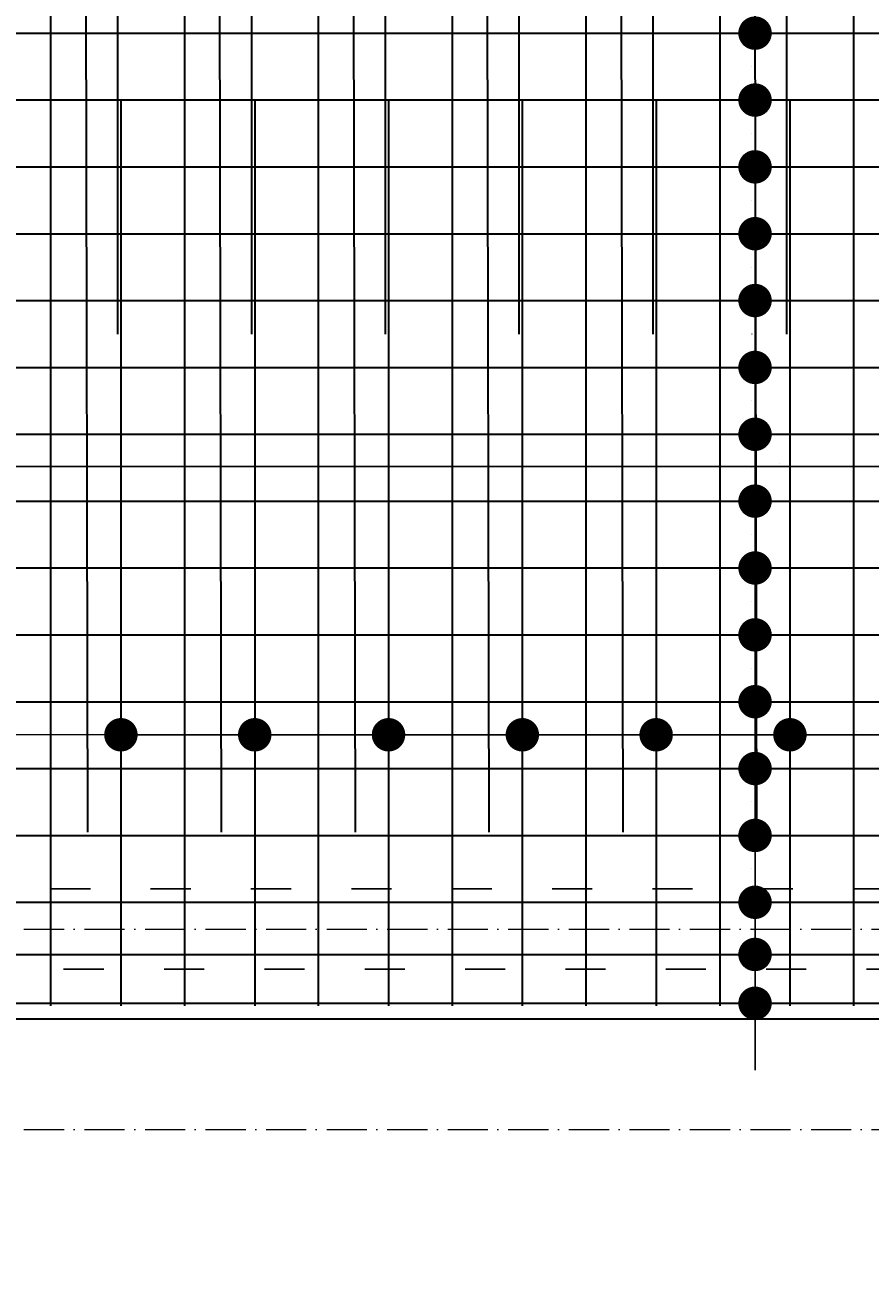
# Model space of a CAD drawing. Header units: millimetres. Extents: x 300938 to 312016, y 11971 to 20881.
# Tile 216 of 239: x 309575 to 309828, y 18323 to 18695. Entities that reach past the tile are written whole.
import ezdxf

# ---------------------------------------------------------------- set-up
doc = ezdxf.new("R2010")
doc.units = ezdxf.units.MM
doc.linetypes.add('ACAD_ISO03W100', pattern=[30, 12, -18])
doc.linetypes.add('ACAD_ISO10W100', pattern=[18, 12, -3, 0, -3])
for name, color, linetype, lineweight in [('konstrukcja', 3, 'Continuous', 35), ('konstrukcja wymiary', 1, 'Continuous', 13), ('osie', 5, 'ACAD_ISO10W100', 13), ('zbrojenie płyty', 141, 'Continuous', 35)]:
    doc.layers.add(name, color=color, linetype=linetype, lineweight=lineweight)
doc.layers.add('przerywane', color=6, linetype='ACAD_ISO03W100')
doc.styles.add('KONSTRUKCJA', font='romand.shx', dxfattribs={"oblique": 10})
doc.styles.get("Standard").update_dxf_attribs({"font": 'romand.shx', "oblique": 10})
doc.dimstyles.new('150', dxfattribs={"dimtxt": 10, "dimasz": 7, "dimexe": 1.25, "dimexo": 0.625, "dimgap": 3, "dimtad": 1, "dimdec": 0, "dimrnd": 0.5, "dimtxsty": 'KONSTRUKCJA', "dimblk": 'ARCHTICK', "dimcen": 2.5, "dimadec": 0, "dimazin": 0, "dimtfac": 1, "dimtdec": 0, "dimtix": 1, "dimtmove": 0, "dimatfit": 3, "dimfxl": 4, "dimfxlon": 1, "dimarcsym": 0})
doc.dimstyles.new('kropki', dxfattribs={"dimtxt": 0.001, "dimasz": 10, "dimexe": 1.25, "dimexo": 0.625, "dimgap": 1, "dimtad": 1, "dimtxsty": 'Standard', "dimblk": 'DOT', "dimcen": 2.5, "dimadec": 0, "dimazin": 0, "dimtfac": 1, "dimtmove": 0, "dimatfit": 3, "dimfxl": 1, "dimfxlon": 1, "dimarcsym": 0})

# ---------------------------------------------------------------- blocks, each defined once
blk = doc.blocks.new('_Dot')
at = {"color": 0, "linetype": 'ByBlock', "lineweight": -2}
blk.add_line((-0.5, 0), (-1, 0), dxfattribs=at)
at = {"color": 0, "linetype": 'ByBlock', "const_width": 0.5}
blk.add_lwpolyline([(-0.25, 0, 1), (0.25, 0, 1)], format="xyb", close=True, dxfattribs=at)
blk = doc.blocks.new('*D862')
at = {"layer": 'Defpoints', "color": 0, "transparency": 16777216}
for p in [(309802.56, 18732.24), (309793.12, 18712.24), (309802.56, 18712.24)]:
    blk.add_point(p, dxfattribs=at)
at = {"layer": 'konstrukcja wymiary', "color": 0, "lineweight": -2, "transparency": 16777216}
for p, q in [((309793.12, 18742.24), (309793.12, 18752.24)), ((309794.12, 18732.24), (309791.87, 18732.24)), ((309793.12, 18732.24), (309793.12, 18712.24)), ((309794.12, 18712.24), (309791.87, 18712.24)), ((309793.12, 18702.24), (309793.12, 18692.24))]:
    blk.add_line(p, q, dxfattribs=at)
at = {"layer": 'konstrukcja wymiary', "color": 0, "lineweight": -2, "transparency": 16777216, "xscale": 10, "yscale": 10, "zscale": 10}
for p, rotation in [((309793.12, 18732.24), 270), ((309793.12, 18712.24), 90)]:
    blk.add_blockref('_Dot', p, dxfattribs=dict(at, rotation=rotation))
at = {"layer": 'konstrukcja wymiary', "color": 0, "transparency": 16777216, "insert": (309792.12, 18722.24), "char_height": 0.001, "attachment_point": 5, "rotation": 90}
blk.add_mtext('20', dxfattribs=at)
blk = doc.blocks.new('*D863')
at = {"layer": 'Defpoints', "color": 0, "transparency": 16777216}
for p in [(309802.56, 18712.24), (309793.12, 18692.24), (309802.56, 18692.24)]:
    blk.add_point(p, dxfattribs=at)
at = {"layer": 'konstrukcja wymiary', "color": 0, "lineweight": -2, "transparency": 16777216}
for p, q in [((309793.12, 18722.24), (309793.12, 18732.24)), ((309794.12, 18712.24), (309791.87, 18712.24)), ((309793.12, 18712.24), (309793.12, 18692.24)), ((309794.12, 18692.24), (309791.87, 18692.24)), ((309793.12, 18682.24), (309793.12, 18672.24))]:
    blk.add_line(p, q, dxfattribs=at)
at = {"layer": 'konstrukcja wymiary', "color": 0, "lineweight": -2, "transparency": 16777216, "xscale": 10, "yscale": 10, "zscale": 10}
for p, rotation in [((309793.12, 18712.24), 270), ((309793.12, 18692.24), 90)]:
    blk.add_blockref('_Dot', p, dxfattribs=dict(at, rotation=rotation))
at = {"layer": 'konstrukcja wymiary', "color": 0, "transparency": 16777216, "insert": (309792.12, 18702.24), "char_height": 0.001, "attachment_point": 5, "rotation": 90}
blk.add_mtext('20', dxfattribs=at)
blk = doc.blocks.new('*D864')
at = {"layer": 'Defpoints', "color": 0, "transparency": 16777216}
for p in [(309802.56, 18692.24), (309793.12, 18672.22), (309803.56, 18672.22)]:
    blk.add_point(p, dxfattribs=at)
at = {"layer": 'konstrukcja wymiary', "color": 0, "lineweight": -2, "transparency": 16777216}
for p, q in [((309793.12, 18702.24), (309793.12, 18712.24)), ((309794.12, 18692.24), (309791.87, 18692.24)), ((309793.12, 18692.24), (309793.12, 18672.22)), ((309794.12, 18672.22), (309791.87, 18672.22)), ((309793.12, 18662.22), (309793.12, 18652.22))]:
    blk.add_line(p, q, dxfattribs=at)
at = {"layer": 'konstrukcja wymiary', "color": 0, "lineweight": -2, "transparency": 16777216, "xscale": 10, "yscale": 10, "zscale": 10}
for p, rotation in [((309793.12, 18692.24), 270), ((309793.12, 18672.22), 90)]:
    blk.add_blockref('_Dot', p, dxfattribs=dict(at, rotation=rotation))
at = {"layer": 'konstrukcja wymiary', "color": 0, "transparency": 16777216, "insert": (309792.12, 18682.23), "char_height": 0.001, "attachment_point": 5, "rotation": 90}
blk.add_mtext('20,02', dxfattribs=at)
blk = doc.blocks.new('*D865')
at = {"layer": 'Defpoints', "color": 0, "transparency": 16777216}
for p in [(309803.56, 18672.22), (309793.12, 18652.24), (309803.56, 18652.24)]:
    blk.add_point(p, dxfattribs=at)
at = {"layer": 'konstrukcja wymiary', "color": 0, "lineweight": -2, "transparency": 16777216}
for p, q in [((309793.12, 18682.22), (309793.12, 18692.22)), ((309794.12, 18672.22), (309791.87, 18672.22)), ((309793.12, 18672.22), (309793.12, 18652.24)), ((309794.12, 18652.24), (309791.87, 18652.24)), ((309793.12, 18642.24), (309793.12, 18632.24))]:
    blk.add_line(p, q, dxfattribs=at)
at = {"layer": 'konstrukcja wymiary', "color": 0, "lineweight": -2, "transparency": 16777216, "xscale": 10, "yscale": 10, "zscale": 10}
for p, rotation in [((309793.12, 18672.22), 270), ((309793.12, 18652.24), 90)]:
    blk.add_blockref('_Dot', p, dxfattribs=dict(at, rotation=rotation))
at = {"layer": 'konstrukcja wymiary', "color": 0, "transparency": 16777216, "insert": (309792.12, 18662.23), "char_height": 0.001, "attachment_point": 5, "rotation": 90}
blk.add_mtext('19,98', dxfattribs=at)
blk = doc.blocks.new('*D866')
at = {"layer": 'Defpoints', "color": 0, "transparency": 16777216}
for p in [(309803.56, 18652.24), (309793.12, 18632.24), (309803.56, 18632.24)]:
    blk.add_point(p, dxfattribs=at)
at = {"layer": 'konstrukcja wymiary', "color": 0, "lineweight": -2, "transparency": 16777216}
for p, q in [((309793.12, 18662.24), (309793.12, 18672.24)), ((309794.12, 18652.24), (309791.87, 18652.24)), ((309793.12, 18652.24), (309793.12, 18632.24)), ((309794.12, 18632.24), (309791.87, 18632.24)), ((309793.12, 18622.24), (309793.12, 18612.24))]:
    blk.add_line(p, q, dxfattribs=at)
at = {"layer": 'konstrukcja wymiary', "color": 0, "lineweight": -2, "transparency": 16777216, "xscale": 10, "yscale": 10, "zscale": 10}
for p, rotation in [((309793.12, 18652.24), 270), ((309793.12, 18632.24), 90)]:
    blk.add_blockref('_Dot', p, dxfattribs=dict(at, rotation=rotation))
at = {"layer": 'konstrukcja wymiary', "color": 0, "transparency": 16777216, "insert": (309792.12, 18642.24), "char_height": 0.001, "attachment_point": 5, "rotation": 90}
blk.add_mtext('20', dxfattribs=at)
blk = doc.blocks.new('*D867')
at = {"layer": 'Defpoints', "color": 0, "transparency": 16777216}
for p in [(309803.56, 18632.24), (309793.12, 18612.24), (309803.56, 18612.24)]:
    blk.add_point(p, dxfattribs=at)
at = {"layer": 'konstrukcja wymiary', "color": 0, "lineweight": -2, "transparency": 16777216}
for p, q in [((309793.12, 18642.24), (309793.12, 18652.24)), ((309794.12, 18632.24), (309791.87, 18632.24)), ((309793.12, 18632.24), (309793.12, 18612.24)), ((309794.12, 18612.24), (309791.87, 18612.24)), ((309793.12, 18602.24), (309793.12, 18592.24))]:
    blk.add_line(p, q, dxfattribs=at)
at = {"layer": 'konstrukcja wymiary', "color": 0, "lineweight": -2, "transparency": 16777216, "xscale": 10, "yscale": 10, "zscale": 10}
for p, rotation in [((309793.12, 18632.24), 270), ((309793.12, 18612.24), 90)]:
    blk.add_blockref('_Dot', p, dxfattribs=dict(at, rotation=rotation))
at = {"layer": 'konstrukcja wymiary', "color": 0, "transparency": 16777216, "insert": (309792.12, 18622.24), "char_height": 0.001, "attachment_point": 5, "rotation": 90}
blk.add_mtext('20', dxfattribs=at)
blk = doc.blocks.new('*D868')
at = {"layer": 'Defpoints', "color": 0, "transparency": 16777216}
for p in [(309803.56, 18612.24), (309793.12, 18592.24), (309803.56, 18592.24)]:
    blk.add_point(p, dxfattribs=at)
at = {"layer": 'konstrukcja wymiary', "color": 0, "lineweight": -2, "transparency": 16777216}
for p, q in [((309793.12, 18622.24), (309793.12, 18632.24)), ((309794.12, 18612.24), (309791.87, 18612.24)), ((309793.12, 18612.24), (309793.12, 18592.24)), ((309794.12, 18592.24), (309791.87, 18592.24)), ((309793.12, 18582.24), (309793.12, 18572.24))]:
    blk.add_line(p, q, dxfattribs=at)
at = {"layer": 'konstrukcja wymiary', "color": 0, "lineweight": -2, "transparency": 16777216, "xscale": 10, "yscale": 10, "zscale": 10}
for p, rotation in [((309793.12, 18612.24), 270), ((309793.12, 18592.24), 90)]:
    blk.add_blockref('_Dot', p, dxfattribs=dict(at, rotation=rotation))
at = {"layer": 'konstrukcja wymiary', "color": 0, "transparency": 16777216, "insert": (309792.12, 18602.24), "char_height": 0.001, "attachment_point": 5, "rotation": 90}
blk.add_mtext('20', dxfattribs=at)
blk = doc.blocks.new('*D869')
at = {"layer": 'Defpoints', "color": 0, "transparency": 16777216}
for p in [(309803.56, 18592.24), (309793.12, 18572.24), (309800.44, 18572.24)]:
    blk.add_point(p, dxfattribs=at)
at = {"layer": 'konstrukcja wymiary', "color": 0, "lineweight": -2, "transparency": 16777216}
for p, q in [((309793.12, 18602.24), (309793.12, 18612.24)), ((309794.12, 18592.24), (309791.87, 18592.24)), ((309793.12, 18592.24), (309793.12, 18572.24)), ((309794.12, 18572.24), (309791.87, 18572.24)), ((309793.12, 18562.24), (309793.12, 18552.24))]:
    blk.add_line(p, q, dxfattribs=at)
at = {"layer": 'konstrukcja wymiary', "color": 0, "lineweight": -2, "transparency": 16777216, "xscale": 10, "yscale": 10, "zscale": 10}
for p, rotation in [((309793.12, 18592.24), 270), ((309793.12, 18572.24), 90)]:
    blk.add_blockref('_Dot', p, dxfattribs=dict(at, rotation=rotation))
at = {"layer": 'konstrukcja wymiary', "color": 0, "transparency": 16777216, "insert": (309792.12, 18582.24), "char_height": 0.001, "attachment_point": 5, "rotation": 90}
blk.add_mtext('20', dxfattribs=at)
blk = doc.blocks.new('*D870')
at = {"layer": 'Defpoints', "color": 0, "transparency": 16777216}
for p in [(309800.44, 18572.24), (309793.12, 18552.24), (309803.56, 18552.24)]:
    blk.add_point(p, dxfattribs=at)
at = {"layer": 'konstrukcja wymiary', "color": 0, "lineweight": -2, "transparency": 16777216}
for p, q in [((309793.12, 18582.24), (309793.12, 18592.24)), ((309794.12, 18572.24), (309791.87, 18572.24)), ((309793.12, 18572.24), (309793.12, 18552.24)), ((309794.12, 18552.24), (309791.87, 18552.24)), ((309793.12, 18542.24), (309793.12, 18532.24))]:
    blk.add_line(p, q, dxfattribs=at)
at = {"layer": 'konstrukcja wymiary', "color": 0, "lineweight": -2, "transparency": 16777216, "xscale": 10, "yscale": 10, "zscale": 10}
for p, rotation in [((309793.12, 18572.24), 270), ((309793.12, 18552.24), 90)]:
    blk.add_blockref('_Dot', p, dxfattribs=dict(at, rotation=rotation))
at = {"layer": 'konstrukcja wymiary', "color": 0, "transparency": 16777216, "insert": (309792.12, 18562.24), "char_height": 0.001, "attachment_point": 5, "rotation": 90}
blk.add_mtext('20', dxfattribs=at)
blk = doc.blocks.new('*D871')
at = {"layer": 'Defpoints', "color": 0, "transparency": 16777216}
for p in [(309803.56, 18552.24), (309793.12, 18532.24), (309803.56, 18532.24)]:
    blk.add_point(p, dxfattribs=at)
at = {"layer": 'konstrukcja wymiary', "color": 0, "lineweight": -2, "transparency": 16777216}
for p, q in [((309793.12, 18562.24), (309793.12, 18572.24)), ((309794.12, 18552.24), (309791.87, 18552.24)), ((309793.12, 18552.24), (309793.12, 18532.24)), ((309794.12, 18532.24), (309791.87, 18532.24)), ((309793.12, 18522.24), (309793.12, 18512.24))]:
    blk.add_line(p, q, dxfattribs=at)
at = {"layer": 'konstrukcja wymiary', "color": 0, "lineweight": -2, "transparency": 16777216, "xscale": 10, "yscale": 10, "zscale": 10}
for p, rotation in [((309793.12, 18552.24), 270), ((309793.12, 18532.24), 90)]:
    blk.add_blockref('_Dot', p, dxfattribs=dict(at, rotation=rotation))
at = {"layer": 'konstrukcja wymiary', "color": 0, "transparency": 16777216, "insert": (309792.12, 18542.24), "char_height": 0.001, "attachment_point": 5, "rotation": 90}
blk.add_mtext('20', dxfattribs=at)
blk = doc.blocks.new('*D872')
at = {"layer": 'Defpoints', "color": 0, "transparency": 16777216}
for p in [(309803.56, 18532.24), (309793.12, 18512.24), (309803.56, 18512.24)]:
    blk.add_point(p, dxfattribs=at)
at = {"layer": 'konstrukcja wymiary', "color": 0, "lineweight": -2, "transparency": 16777216}
for p, q in [((309793.12, 18542.24), (309793.12, 18552.24)), ((309794.12, 18532.24), (309791.87, 18532.24)), ((309793.12, 18532.24), (309793.12, 18512.24)), ((309794.12, 18512.24), (309791.87, 18512.24)), ((309793.12, 18502.24), (309793.12, 18492.24))]:
    blk.add_line(p, q, dxfattribs=at)
at = {"layer": 'konstrukcja wymiary', "color": 0, "lineweight": -2, "transparency": 16777216, "xscale": 10, "yscale": 10, "zscale": 10}
for p, rotation in [((309793.12, 18532.24), 270), ((309793.12, 18512.24), 90)]:
    blk.add_blockref('_Dot', p, dxfattribs=dict(at, rotation=rotation))
at = {"layer": 'konstrukcja wymiary', "color": 0, "transparency": 16777216, "insert": (309792.12, 18522.24), "char_height": 0.001, "attachment_point": 5, "rotation": 90}
blk.add_mtext('20', dxfattribs=at)
blk = doc.blocks.new('*D873')
at = {"layer": 'Defpoints', "color": 0, "transparency": 16777216}
for p in [(309803.56, 18512.24), (309793.12, 18492.24), (309803.56, 18492.24)]:
    blk.add_point(p, dxfattribs=at)
at = {"layer": 'konstrukcja wymiary', "color": 0, "lineweight": -2, "transparency": 16777216}
for p, q in [((309793.12, 18522.24), (309793.12, 18532.24)), ((309794.12, 18512.24), (309791.87, 18512.24)), ((309793.12, 18512.24), (309793.12, 18492.24)), ((309794.12, 18492.24), (309791.87, 18492.24)), ((309793.12, 18482.24), (309793.12, 18472.24))]:
    blk.add_line(p, q, dxfattribs=at)
at = {"layer": 'konstrukcja wymiary', "color": 0, "lineweight": -2, "transparency": 16777216, "xscale": 10, "yscale": 10, "zscale": 10}
for p, rotation in [((309793.12, 18512.24), 270), ((309793.12, 18492.24), 90)]:
    blk.add_blockref('_Dot', p, dxfattribs=dict(at, rotation=rotation))
at = {"layer": 'konstrukcja wymiary', "color": 0, "transparency": 16777216, "insert": (309792.12, 18502.24), "char_height": 0.001, "attachment_point": 5, "rotation": 90}
blk.add_mtext('20', dxfattribs=at)
blk = doc.blocks.new('*D874')
at = {"layer": 'Defpoints', "color": 0, "transparency": 16777216}
for p in [(309803.56, 18492.24), (309793.12, 18472.24), (309803.56, 18472.24)]:
    blk.add_point(p, dxfattribs=at)
at = {"layer": 'konstrukcja wymiary', "color": 0, "lineweight": -2, "transparency": 16777216}
for p, q in [((309793.12, 18502.24), (309793.12, 18512.24)), ((309794.12, 18492.24), (309791.87, 18492.24)), ((309793.12, 18492.24), (309793.12, 18472.24)), ((309794.12, 18472.24), (309791.87, 18472.24)), ((309793.12, 18462.24), (309793.12, 18452.24))]:
    blk.add_line(p, q, dxfattribs=at)
at = {"layer": 'konstrukcja wymiary', "color": 0, "lineweight": -2, "transparency": 16777216, "xscale": 10, "yscale": 10, "zscale": 10}
for p, rotation in [((309793.12, 18492.24), 270), ((309793.12, 18472.24), 90)]:
    blk.add_blockref('_Dot', p, dxfattribs=dict(at, rotation=rotation))
at = {"layer": 'konstrukcja wymiary', "color": 0, "transparency": 16777216, "insert": (309792.12, 18482.24), "char_height": 0.001, "attachment_point": 5, "rotation": 90}
blk.add_mtext('20', dxfattribs=at)
blk = doc.blocks.new('*D875')
at = {"layer": 'Defpoints', "color": 0, "transparency": 16777216}
for p in [(309803.56, 18472.24), (309793.12, 18452.24), (309803.56, 18452.24)]:
    blk.add_point(p, dxfattribs=at)
at = {"layer": 'konstrukcja wymiary', "color": 0, "lineweight": -2, "transparency": 16777216}
for p, q in [((309793.12, 18482.24), (309793.12, 18492.24)), ((309794.12, 18472.24), (309791.87, 18472.24)), ((309793.12, 18472.24), (309793.12, 18452.24)), ((309794.12, 18452.24), (309791.87, 18452.24)), ((309793.12, 18442.24), (309793.12, 18432.24))]:
    blk.add_line(p, q, dxfattribs=at)
at = {"layer": 'konstrukcja wymiary', "color": 0, "lineweight": -2, "transparency": 16777216, "xscale": 10, "yscale": 10, "zscale": 10}
for p, rotation in [((309793.12, 18472.24), 270), ((309793.12, 18452.24), 90)]:
    blk.add_blockref('_Dot', p, dxfattribs=dict(at, rotation=rotation))
at = {"layer": 'konstrukcja wymiary', "color": 0, "transparency": 16777216, "insert": (309792.12, 18462.24), "char_height": 0.001, "attachment_point": 5, "rotation": 90}
blk.add_mtext('20', dxfattribs=at)
blk = doc.blocks.new('*D876')
at = {"layer": 'Defpoints', "color": 0, "transparency": 16777216}
for p in [(309803.56, 18452.24), (309793.12, 18432.24), (309803.56, 18432.24)]:
    blk.add_point(p, dxfattribs=at)
at = {"layer": 'konstrukcja wymiary', "color": 0, "lineweight": -2, "transparency": 16777216}
for p, q in [((309793.12, 18462.24), (309793.12, 18472.24)), ((309794.12, 18452.24), (309791.87, 18452.24)), ((309793.12, 18452.24), (309793.12, 18432.24)), ((309794.12, 18432.24), (309791.87, 18432.24)), ((309793.12, 18422.24), (309793.12, 18412.24))]:
    blk.add_line(p, q, dxfattribs=at)
at = {"layer": 'konstrukcja wymiary', "color": 0, "lineweight": -2, "transparency": 16777216, "xscale": 10, "yscale": 10, "zscale": 10}
for p, rotation in [((309793.12, 18452.24), 270), ((309793.12, 18432.24), 90)]:
    blk.add_blockref('_Dot', p, dxfattribs=dict(at, rotation=rotation))
at = {"layer": 'konstrukcja wymiary', "color": 0, "transparency": 16777216, "insert": (309792.12, 18442.24), "char_height": 0.001, "attachment_point": 5, "rotation": 90}
blk.add_mtext('20', dxfattribs=at)
blk = doc.blocks.new('*D877')
at = {"layer": 'Defpoints', "color": 0, "transparency": 16777216}
for p in [(309803.56, 18432.24), (309793.12, 18416.63), (309803.56, 18416.63)]:
    blk.add_point(p, dxfattribs=at)
at = {"layer": 'konstrukcja wymiary', "color": 0, "lineweight": -2, "transparency": 16777216}
for p, q in [((309793.12, 18442.24), (309793.12, 18452.24)), ((309794.12, 18432.24), (309791.87, 18432.24)), ((309793.12, 18432.24), (309793.12, 18416.63)), ((309794.12, 18416.63), (309791.87, 18416.63)), ((309793.12, 18406.63), (309793.12, 18396.63))]:
    blk.add_line(p, q, dxfattribs=at)
at = {"layer": 'konstrukcja wymiary', "color": 0, "lineweight": -2, "transparency": 16777216, "xscale": 10, "yscale": 10, "zscale": 10}
for p, rotation in [((309793.12, 18432.24), 270), ((309793.12, 18416.63), 90)]:
    blk.add_blockref('_Dot', p, dxfattribs=dict(at, rotation=rotation))
at = {"layer": 'konstrukcja wymiary', "color": 0, "transparency": 16777216, "insert": (309792.12, 18424.44), "char_height": 0.001, "attachment_point": 5, "rotation": 90}
blk.add_mtext('15,61', dxfattribs=at)
blk = doc.blocks.new('*D878')
at = {"layer": 'Defpoints', "color": 0, "transparency": 16777216}
for p in [(309803.56, 18416.63), (309793.12, 18402.03), (309803.56, 18402.03)]:
    blk.add_point(p, dxfattribs=at)
at = {"layer": 'konstrukcja wymiary', "color": 0, "lineweight": -2, "transparency": 16777216}
for p, q in [((309793.12, 18426.63), (309793.12, 18436.63)), ((309794.12, 18416.63), (309791.87, 18416.63)), ((309793.12, 18416.63), (309793.12, 18402.03)), ((309794.12, 18402.03), (309791.87, 18402.03)), ((309793.12, 18392.03), (309793.12, 18382.03))]:
    blk.add_line(p, q, dxfattribs=at)
at = {"layer": 'konstrukcja wymiary', "color": 0, "lineweight": -2, "transparency": 16777216, "xscale": 10, "yscale": 10, "zscale": 10}
for p, rotation in [((309793.12, 18416.63), 270), ((309793.12, 18402.03), 90)]:
    blk.add_blockref('_Dot', p, dxfattribs=dict(at, rotation=rotation))
at = {"layer": 'konstrukcja wymiary', "color": 0, "transparency": 16777216, "insert": (309792.12, 18409.33), "char_height": 0.001, "attachment_point": 5, "rotation": 90}
blk.add_mtext('14,6', dxfattribs=at)
blk = doc.blocks.new('*D943')
at = {"layer": 'Defpoints', "color": 0, "transparency": 16777216}
for p in [(310037.44, 18562.6), (309563.56, 18553.24), (310037.44, 18552.24)]:
    blk.add_point(p, dxfattribs=at)
at = {"layer": 'konstrukcja wymiary', "color": 0, "lineweight": -2, "transparency": 16777216}
for p, q in [((309563.56, 18561.6), (309563.56, 18563.85)), ((310037.44, 18561.6), (310037.44, 18563.85)), ((309573.56, 18562.6), (310027.44, 18562.6))]:
    blk.add_line(p, q, dxfattribs=at)
at = {"layer": 'konstrukcja wymiary', "color": 0, "lineweight": -2, "transparency": 16777216, "xscale": 10, "yscale": 10, "zscale": 10, "rotation": 180}
blk.add_blockref('_Dot', (309563.56, 18562.6), dxfattribs=at)
at = {"layer": 'konstrukcja wymiary', "color": 0, "lineweight": -2, "transparency": 16777216, "xscale": 10, "yscale": 10, "zscale": 10}
blk.add_blockref('_Dot', (310037.44, 18562.6), dxfattribs=at)
at = {"layer": 'konstrukcja wymiary', "color": 0, "transparency": 16777216, "insert": (309800.5, 18563.61), "char_height": 0.001, "attachment_point": 5}
blk.add_mtext('473,88', dxfattribs=at)
blk = doc.blocks.new('*D961')
at = {"layer": 'Defpoints', "color": 0, "transparency": 16777216}
for p in [(309643.56, 18482.35), (309603.56, 18472.24), (309643.56, 18472.24)]:
    blk.add_point(p, dxfattribs=at)
at = {"layer": 'konstrukcja wymiary', "color": 0, "lineweight": -2, "transparency": 16777216}
for p, q in [((309603.56, 18481.35), (309603.56, 18483.6)), ((309613.56, 18482.35), (309633.56, 18482.35)), ((309643.56, 18481.35), (309643.56, 18483.6))]:
    blk.add_line(p, q, dxfattribs=at)
at = {"layer": 'konstrukcja wymiary', "color": 0, "lineweight": -2, "transparency": 16777216, "xscale": 10, "yscale": 10, "zscale": 10, "rotation": 180}
blk.add_blockref('_Dot', (309603.56, 18482.35), dxfattribs=at)
at = {"layer": 'konstrukcja wymiary', "color": 0, "lineweight": -2, "transparency": 16777216, "xscale": 10, "yscale": 10, "zscale": 10}
blk.add_blockref('_Dot', (309643.56, 18482.35), dxfattribs=at)
at = {"layer": 'konstrukcja wymiary', "color": 0, "transparency": 16777216, "insert": (309623.56, 18483.35), "char_height": 0.001, "attachment_point": 5}
blk.add_mtext('40', dxfattribs=at)
blk = doc.blocks.new('*D962')
at = {"layer": 'Defpoints', "color": 0, "transparency": 16777216}
for p in [(309683.56, 18482.35), (309643.56, 18472.24), (309683.56, 18472.24)]:
    blk.add_point(p, dxfattribs=at)
at = {"layer": 'konstrukcja wymiary', "color": 0, "lineweight": -2, "transparency": 16777216}
for p, q in [((309643.56, 18481.35), (309643.56, 18483.6)), ((309653.56, 18482.35), (309673.56, 18482.35)), ((309683.56, 18481.35), (309683.56, 18483.6))]:
    blk.add_line(p, q, dxfattribs=at)
at = {"layer": 'konstrukcja wymiary', "color": 0, "lineweight": -2, "transparency": 16777216, "xscale": 10, "yscale": 10, "zscale": 10, "rotation": 180}
blk.add_blockref('_Dot', (309643.56, 18482.35), dxfattribs=at)
at = {"layer": 'konstrukcja wymiary', "color": 0, "lineweight": -2, "transparency": 16777216, "xscale": 10, "yscale": 10, "zscale": 10}
blk.add_blockref('_Dot', (309683.56, 18482.35), dxfattribs=at)
at = {"layer": 'konstrukcja wymiary', "color": 0, "transparency": 16777216, "insert": (309663.56, 18483.35), "char_height": 0.001, "attachment_point": 5}
blk.add_mtext('40', dxfattribs=at)
blk = doc.blocks.new('*D963')
at = {"layer": 'Defpoints', "color": 0, "transparency": 16777216}
for p in [(309723.56, 18482.35), (309683.56, 18472.24), (309723.56, 18472.24)]:
    blk.add_point(p, dxfattribs=at)
at = {"layer": 'konstrukcja wymiary', "color": 0, "lineweight": -2, "transparency": 16777216}
for p, q in [((309683.56, 18481.35), (309683.56, 18483.6)), ((309693.56, 18482.35), (309713.56, 18482.35)), ((309723.56, 18481.35), (309723.56, 18483.6))]:
    blk.add_line(p, q, dxfattribs=at)
at = {"layer": 'konstrukcja wymiary', "color": 0, "lineweight": -2, "transparency": 16777216, "xscale": 10, "yscale": 10, "zscale": 10, "rotation": 180}
blk.add_blockref('_Dot', (309683.56, 18482.35), dxfattribs=at)
at = {"layer": 'konstrukcja wymiary', "color": 0, "lineweight": -2, "transparency": 16777216, "xscale": 10, "yscale": 10, "zscale": 10}
blk.add_blockref('_Dot', (309723.56, 18482.35), dxfattribs=at)
at = {"layer": 'konstrukcja wymiary', "color": 0, "transparency": 16777216, "insert": (309703.56, 18483.35), "char_height": 0.001, "attachment_point": 5}
blk.add_mtext('40', dxfattribs=at)
blk = doc.blocks.new('*D964')
at = {"layer": 'Defpoints', "color": 0, "transparency": 16777216}
for p in [(309763.56, 18482.35), (309723.56, 18472.24), (309763.56, 18472.24)]:
    blk.add_point(p, dxfattribs=at)
at = {"layer": 'konstrukcja wymiary', "color": 0, "lineweight": -2, "transparency": 16777216}
for p, q in [((309723.56, 18481.35), (309723.56, 18483.6)), ((309733.56, 18482.35), (309753.56, 18482.35)), ((309763.56, 18481.35), (309763.56, 18483.6))]:
    blk.add_line(p, q, dxfattribs=at)
at = {"layer": 'konstrukcja wymiary', "color": 0, "lineweight": -2, "transparency": 16777216, "xscale": 10, "yscale": 10, "zscale": 10, "rotation": 180}
blk.add_blockref('_Dot', (309723.56, 18482.35), dxfattribs=at)
at = {"layer": 'konstrukcja wymiary', "color": 0, "lineweight": -2, "transparency": 16777216, "xscale": 10, "yscale": 10, "zscale": 10}
blk.add_blockref('_Dot', (309763.56, 18482.35), dxfattribs=at)
at = {"layer": 'konstrukcja wymiary', "color": 0, "transparency": 16777216, "insert": (309743.56, 18483.35), "char_height": 0.001, "attachment_point": 5}
blk.add_mtext('40', dxfattribs=at)
blk = doc.blocks.new('*D965')
at = {"layer": 'Defpoints', "color": 0, "transparency": 16777216}
for p in [(309803.56, 18482.35), (309763.56, 18472.24), (309803.56, 18472.24)]:
    blk.add_point(p, dxfattribs=at)
at = {"layer": 'konstrukcja wymiary', "color": 0, "lineweight": -2, "transparency": 16777216}
for p, q in [((309763.56, 18481.35), (309763.56, 18483.6)), ((309773.56, 18482.35), (309793.56, 18482.35)), ((309803.56, 18481.35), (309803.56, 18483.6))]:
    blk.add_line(p, q, dxfattribs=at)
at = {"layer": 'konstrukcja wymiary', "color": 0, "lineweight": -2, "transparency": 16777216, "xscale": 10, "yscale": 10, "zscale": 10, "rotation": 180}
blk.add_blockref('_Dot', (309763.56, 18482.35), dxfattribs=at)
at = {"layer": 'konstrukcja wymiary', "color": 0, "lineweight": -2, "transparency": 16777216, "xscale": 10, "yscale": 10, "zscale": 10}
blk.add_blockref('_Dot', (309803.56, 18482.35), dxfattribs=at)
at = {"layer": 'konstrukcja wymiary', "color": 0, "transparency": 16777216, "insert": (309783.56, 18483.35), "char_height": 0.001, "attachment_point": 5}
blk.add_mtext('40', dxfattribs=at)
blk = doc.blocks.new('*D966')
at = {"layer": 'Defpoints', "color": 0, "transparency": 16777216}
for p in [(309843.56, 18482.35), (309803.56, 18472.24), (309843.56, 18472.24)]:
    blk.add_point(p, dxfattribs=at)
at = {"layer": 'konstrukcja wymiary', "color": 0, "lineweight": -2, "transparency": 16777216}
for p, q in [((309803.56, 18481.35), (309803.56, 18483.6)), ((309813.56, 18482.35), (309833.56, 18482.35)), ((309843.56, 18481.35), (309843.56, 18483.6))]:
    blk.add_line(p, q, dxfattribs=at)
at = {"layer": 'konstrukcja wymiary', "color": 0, "lineweight": -2, "transparency": 16777216, "xscale": 10, "yscale": 10, "zscale": 10, "rotation": 180}
blk.add_blockref('_Dot', (309803.56, 18482.35), dxfattribs=at)
at = {"layer": 'konstrukcja wymiary', "color": 0, "lineweight": -2, "transparency": 16777216, "xscale": 10, "yscale": 10, "zscale": 10}
blk.add_blockref('_Dot', (309843.56, 18482.35), dxfattribs=at)
at = {"layer": 'konstrukcja wymiary', "color": 0, "transparency": 16777216, "insert": (309823.56, 18483.35), "char_height": 0.001, "attachment_point": 5}
blk.add_mtext('40', dxfattribs=at)
blk = doc.blocks.new('_ArchTick')
at = {"color": 0, "linetype": 'ByBlock', "lineweight": 13, "const_width": 0.15}
blk.add_lwpolyline([(-0.5, -0.5), (0.5, 0.5)], dxfattribs=at)
blk = doc.blocks.new('*D1059')
at = {"layer": 'Defpoints', "color": 0, "transparency": 16777216}
for p in [(309567.44, 18337.22), (310033.44, 18337.22), (310033.44, 18297.22)]:
    blk.add_point(p, dxfattribs=at)
at = {"layer": 'konstrukcja wymiary', "color": 0, "lineweight": -2, "transparency": 16777216}
for p, q in [((309567.44, 18301.22), (309567.44, 18295.97)), ((310033.44, 18301.22), (310033.44, 18295.97)), ((309567.44, 18297.22), (310033.44, 18297.22))]:
    blk.add_line(p, q, dxfattribs=at)
at = {"layer": 'konstrukcja wymiary', "color": 0, "lineweight": -2, "transparency": 16777216, "xscale": 7, "yscale": 7, "zscale": 7, "rotation": 180}
blk.add_blockref('_ArchTick', (309567.44, 18297.22), dxfattribs=at)
at = {"layer": 'konstrukcja wymiary', "color": 0, "lineweight": -2, "transparency": 16777216, "xscale": 7, "yscale": 7, "zscale": 7}
blk.add_blockref('_ArchTick', (310033.44, 18297.22), dxfattribs=at)
at = {"layer": 'konstrukcja wymiary', "color": 0, "transparency": 16777216, "insert": (309800.44, 18305.22), "char_height": 10, "attachment_point": 5, "style": 'KONSTRUKCJA'}
blk.add_mtext('466', dxfattribs=at)

msp = doc.modelspace()

# ---------------------------------------------------------------- linework, layer by layer
at = {"layer": 'konstrukcja'}
msp.add_line((310033.44, 18397.224), (309567.44, 18397.224), dxfattribs=at)
at = {"layer": 'konstrukcja wymiary'}
msp.add_line((309613.558, 18482.346), (308822.526, 18482.346), dxfattribs=at)
at = {"layer": 'osie'}
for p, q in [((308705.771, 18424.224), (310728.51, 18424.224)), ((308705.771, 18364.224), (310728.51, 18364.224))]:
    msp.add_line(p, q, dxfattribs=at)
at = {"layer": 'przerywane'}
for p, q in [((309552.44, 18436.224), (310048.44, 18436.224)), ((310048.44, 18412.224), (309552.44, 18412.224))]:
    msp.add_line(p, q, dxfattribs=at)
at = {"layer": 'zbrojenie płyty'}
for p, q in [((309602.558, 19602.224), (309602.558, 18602.224)), ((309642.558, 19602.224), (309642.558, 18602.224)), ((309682.558, 19602.224), (309682.558, 18602.224)), ((309722.558, 19602.224), (309722.558, 18602.224)), ((309762.558, 19602.224), (309762.558, 18602.224)), ((309802.558, 19602.224), (309802.558, 18602.224)), ((309582.558, 19401.224), (309582.558, 18401.224)), ((309622.558, 19401.224), (309622.558, 18401.224)), ((309662.558, 19401.224), (309662.558, 18401.224)), ((309702.558, 19401.224), (309702.558, 18401.224)), ((309742.558, 19401.224), (309742.558, 18401.224)), ((309782.558, 19401.224), (309782.558, 18401.224)), ((309822.558, 19401.224), (309822.558, 18401.224)), ((309592.558, 18953.243), (309593.558, 18453.243)), ((309632.558, 18953.243), (309633.558, 18453.243)), ((309672.558, 18953.243), (309673.558, 18453.243)), ((309712.558, 18953.243), (309713.558, 18453.243)), ((309752.558, 18953.243), (309753.558, 18453.243)), ((309792.558, 18953.243), (309793.558, 18453.243)), ((309200.44, 18692.243), (310056.44, 18692.243)), ((309502.132, 18672.243), (310056.44, 18672.243)), ((309603.558, 18672.224), (309603.558, 18401.224)), ((309643.558, 18672.224), (309643.558, 18401.224)), ((309683.558, 18672.224), (309683.558, 18401.224)), ((309723.558, 18672.224), (309723.558, 18401.224)), ((309763.558, 18672.224), (309763.558, 18401.224)), ((309803.558, 18672.224), (309803.558, 18401.224)), ((309200.44, 18652.243), (310400.44, 18652.243)), ((309502.132, 18632.243), (310702.132, 18632.243)), ((309200.44, 18612.243), (310400.44, 18612.243)), ((309502.132, 18592.243), (310702.132, 18592.243)), ((309200.44, 18572.243), (310400.44, 18572.243)), ((309502.132, 18552.243), (310702.132, 18552.243)), ((309200.44, 18532.243), (310400.44, 18532.243)), ((309502.132, 18512.243), (310702.132, 18512.243)), ((309200.44, 18492.243), (310400.44, 18492.243)), ((309502.132, 18472.243), (310702.132, 18472.243)), ((309200.44, 18452.243), (310400.44, 18452.243)), ((309502.132, 18432.243), (310702.132, 18432.243)), ((309200.44, 18416.632), (310400.44, 18416.632)), ((309502.132, 18402.03), (310702.132, 18402.03))]:
    msp.add_line(p, q, dxfattribs=at)

# ---------------------------------------------------------------- dimensions: what is measured, and where the dimension line sits
at = {"layer": 'konstrukcja wymiary'}
for base, p1, p2, picture, middle in [((309793.116, 18712.243), (309802.558, 18732.243), (309802.558, 18712.243), '*D862', (309792.115, 18722.243)), ((309793.116, 18692.243), (309802.558, 18712.243), (309802.558, 18692.243), '*D863', (309792.115, 18702.243)), ((309793.116, 18672.224), (309802.558, 18692.243), (309803.558, 18672.224), '*D864', (309792.115, 18682.234)), ((309793.116, 18652.243), (309803.558, 18672.224), (309803.558, 18652.243), '*D865', (309792.115, 18662.234)), ((309793.116, 18632.243), (309803.558, 18652.243), (309803.558, 18632.243), '*D866', (309792.115, 18642.243)), ((309793.116, 18612.243), (309803.558, 18632.243), (309803.558, 18612.243), '*D867', (309792.115, 18622.243)), ((309793.116, 18592.243), (309803.558, 18612.243), (309803.558, 18592.243), '*D868', (309792.115, 18602.243)), ((309793.116, 18572.243), (309803.558, 18592.243), (309800.44, 18572.243), '*D869', (309792.115, 18582.243)), ((309793.116, 18552.243), (309800.44, 18572.243), (309803.558, 18552.243), '*D870', (309792.115, 18562.243)), ((309793.116, 18532.243), (309803.558, 18552.243), (309803.558, 18532.243), '*D871', (309792.115, 18542.243)), ((309793.116, 18512.243), (309803.558, 18532.243), (309803.558, 18512.243), '*D872', (309792.115, 18522.243)), ((309793.116, 18492.243), (309803.558, 18512.243), (309803.558, 18492.243), '*D873', (309792.115, 18502.243)), ((309793.116, 18472.243), (309803.558, 18492.243), (309803.558, 18472.243), '*D874', (309792.115, 18482.243)), ((309793.116, 18452.243), (309803.558, 18472.243), (309803.558, 18452.243), '*D875', (309792.115, 18462.243)), ((309793.116, 18432.243), (309803.558, 18452.243), (309803.558, 18432.243), '*D876', (309792.115, 18442.243)), ((309793.116, 18416.632), (309803.558, 18432.243), (309803.558, 18416.632), '*D877', (309792.115, 18424.438)), ((309793.116, 18402.03), (309803.558, 18416.632), (309803.558, 18402.03), '*D878', (309792.115, 18409.331))]:
    dim = msp.add_linear_dim(base=base, p1=p1, p2=p2, angle=90, dimstyle='kropki', override={"dimtmove": 1}, dxfattribs=at)
    dim.commit()
    dim.dimension.update_dxf_attribs({"geometry": picture, "text_midpoint": middle})
for base, p1, p2, dimstyle, picture, middle in [((310037.44, 18562.605), (309563.558, 18553.243), (310037.44, 18552.243), 'kropki', '*D943', (309800.499, 18563.605)), ((309683.558, 18482.346), (309643.558, 18472.243), (309683.558, 18472.243), 'kropki', '*D962', (309663.558, 18483.347)), ((309723.558, 18482.346), (309683.558, 18472.243), (309723.558, 18472.243), 'kropki', '*D963', (309703.558, 18483.347)), ((309763.558, 18482.346), (309723.558, 18472.243), (309763.558, 18472.243), 'kropki', '*D964', (309743.558, 18483.347)), ((309803.558, 18482.346), (309763.558, 18472.243), (309803.558, 18472.243), 'kropki', '*D965', (309783.558, 18483.347)), ((309843.558, 18482.346), (309803.558, 18472.243), (309843.558, 18472.243), 'kropki', '*D966', (309823.558, 18483.347)), ((310033.44, 18297.224), (309567.44, 18337.224), (310033.44, 18337.224), '150', '*D1059', (309800.44, 18305.224))]:
    dim = msp.add_linear_dim(base=base, p1=p1, p2=p2, dimstyle=dimstyle, override={"dimtmove": 1}, dxfattribs=at)
    dim.commit()
    dim.dimension.update_dxf_attribs({"geometry": picture, "text_midpoint": middle})
dim = msp.add_linear_dim(base=(309643.558, 18482.346), p1=(309603.558, 18472.243), p2=(309643.558, 18472.243), dimstyle='kropki', dxfattribs=at)
dim.commit()
dim.dimension.update_dxf_attribs({"geometry": '*D961', "text_midpoint": (309623.558, 18483.347)})

doc.saveas('drawing.dxf')
